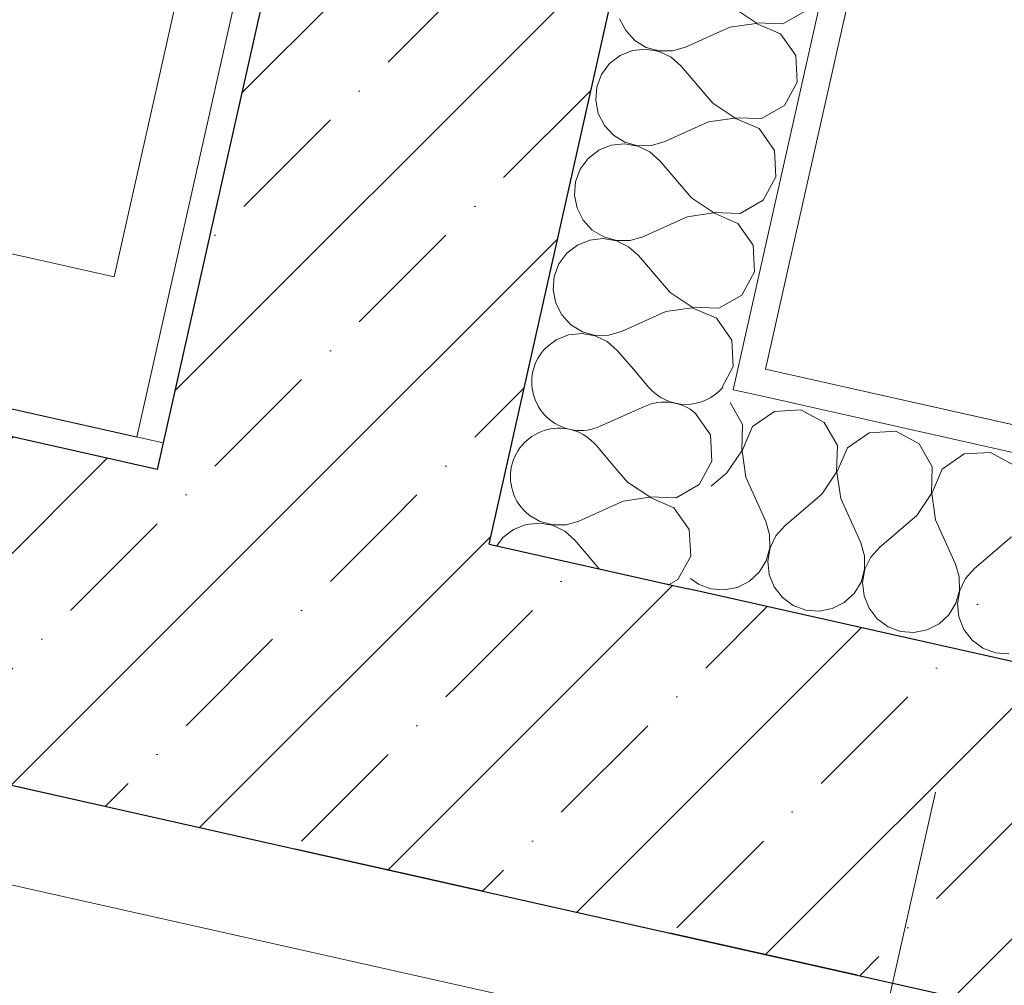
# Model space of a CAD drawing. Header units: millimetres. Extents: x -7213913 to -6999406, y 6129472 to 6470382.
# Tile 220 of 256: x -7184953 to -7184230, y 6179652 to 6180362. Entities that reach past the tile are written whole.
import ezdxf
from ezdxf.enums import TextEntityAlignment as Align

# ---------------------------------------------------------------- set-up
doc = ezdxf.new("R2010")
doc.units = ezdxf.units.MM
doc.header["$MEASUREMENT"] = 0
doc.linetypes.add('короткая штриховая', pattern=[282.222222, 141.111111, -141.111111])
doc.linetypes.add('Штрихпунктирная', pattern=[670.277762, 352.777767, -176.388884, 0, -141.111112])
for name, color, linetype in [('S - МОП.АР', 7, 'Continuous'), ('АР-вертикальная связь - Лестница.АР', 7, 'Continuous'), ('АР-Стены_внешние_.АР', 7, 'Continuous'), ('АР-Стены_внутренние_пилоны.АР', 7, 'Continuous'), ('АР-Чертеж-Оси_Осевые размеры.АР', 7, 'Continuous'), ('АР-Чертеж-Размеры.АР', 7, 'Continuous')]:
    doc.layers.add(name, color=color, linetype=linetype)
for name, color, linetype, lineweight in [('S - МОП.АР_Ном._пера__2', 8, 'Continuous', 15), ('АР-вертикальная связь - Лестница.АР_Ном._пера__1', 7, 'Continuous', 0), ('АР-вертикальная связь - Лифт.АР_Ном._пера__120', 7, 'Continuous', 0), ('АР-Отметки высот_новые.АР_Ном._пера__120', 7, 'Continuous', 0), ('АР-Стены_внешние_.АР_Ном._пера__1', 7, 'Continuous', 0), ('АР-Стены_внутренние_пилоны.АР_Ном._пера__1', 7, 'Continuous', 30), ('АР-Чертеж-Оси_Осевые размеры.АР_Ном._пера__120', 7, 'Continuous', 0), ('АР-Чертеж-Размеры.АР_Ном._пера__1', 7, 'Continuous', 0), ('Паспорта Зон Archicad_Ном._пера__1', 7, 'Continuous', 0)]:
    doc.layers.add(name, color=color, linetype=linetype, lineweight=lineweight)
doc.styles.add('РЎР“Р•РќР•Р\xa0Р\x98Р\xa0_РЎРўР\x98Р›Р¬_1', font='txt')
doc.styles.add('РЎР“Р•РќР•Р\xa0Р\x98Р\xa0_РЎРўР\x98Р›Р¬_2', font='calibri.ttf')
doc.styles.add('РЎР“Р•РќР•Р\xa0Р\x98Р\xa0_РЎРўР\x98Р›Р¬_3', font='GOST_Common.ttf')
doc.styles.add('РЎР“Р•РќР•Р\xa0Р\x98Р\xa0_РЎРўР\x98Р›Р¬_5', font='GOTHIC.TTF')
doc.dimstyles.new('СГЕНЕРИР_СТИЛЬ__3', dxfattribs={"dimtxt": 129.999995, "dimasz": 142.5, "dimexe": 0.18, "dimexo": 300000, "dimgap": 0, "dimtad": 1, "dimdec": 0, "dimzin": 0, "dimdsep": 46, "dimtxsty": 'РЎР“Р•РќР•Р\xa0Р\x98Р\xa0_РЎРўР\x98Р›Р¬_3', "dimblk": 'ARROWHEAD_6', "dimblk1": 'ARROWHEAD_6', "dimblk2": 'ARROWHEAD_6', "dimcen": 0.09, "dimclrd": 7, "dimclre": 7, "dimclrt": 7, "dimazin": 0, "dimtfac": 1, "dimtdec": 4, "dimtmove": 0, "dimatfit": 3, "dimfxl": 1, "dimtolj": 1, "dimtzin": 0, "dimarcsym": 0})
doc.dimstyles.new('СГЕНЕРИР_СТИЛЬ__6', dxfattribs={"dimtxt": 129.999995, "dimasz": 142.5, "dimexe": 0.18, "dimexo": 300000, "dimgap": 0, "dimtad": 1, "dimdec": 0, "dimzin": 0, "dimdsep": 46, "dimtxsty": 'РЎР“Р•РќР•Р\xa0Р\x98Р\xa0_РЎРўР\x98Р›Р¬_3', "dimblk": 'ARROWHEAD_6', "dimblk1": 'ARROWHEAD_6', "dimblk2": 'ARROWHEAD_6', "dimcen": 0.09, "dimclrd": 7, "dimclre": 7, "dimclrt": 7, "dimazin": 0, "dimtfac": 1, "dimtdec": 4, "dimtmove": 2, "dimatfit": 3, "dimfxl": 1, "dimtolj": 1, "dimtzin": 0, "dimarcsym": 0})
pattern_1 = [(45, (-6566190.34, 6563027.8), (-111.369318, 111.369318), [0, -105, 0, -157.5]), (110, (-6565840.34, 6563027.8), (148.001588, 53.868173), [0, -77, 0, -133])]
pattern_2 = [(45, (-6566190.34, 6562677.8), (-84.852814, 84.852814), []), (45, (-6566232.77, 6562720.22), (-84.852814, 84.852814), [90, -30, 0, -30])]

# ---------------------------------------------------------------- blocks, each defined once
blk = doc.blocks.new('Техническая лоджия_7_52_10', base_point=(-7182433.85, 6182354.88))
at = {"layer": 'S - МОП.АР_Ном._пера__2', "color": 8, "linetype": 'Continuous', "lineweight": 15, "flags": 128}
blk.add_lwpolyline([(-7184405.08, 6180105.39), (-7183009.85, 6179792.05), (-7182162.24, 6179601.67), (-7182022.59, 6181163.1), (-7181737.75, 6181925.13), (-7183887.92, 6182408.05), (-7184041.31, 6181725.06)], close=True, dxfattribs=at)
at = {"layer": 'Паспорта Зон Archicad_Ном._пера__1', "color": 7, "lineweight": 0, "style": 'РЎР“Р•РќР•Р\xa0Р\x98Р\xa0_РЎРўР\x98Р›Р¬_1'}
blk.add_attdef('ROOM_NUMBER', text='', height=250, rotation=347.34172, dxfattribs=at).set_placement((-7182485.02, 6181615.14), align=Align.MIDDLE_CENTER)
at = {"layer": 'Паспорта Зон Archicad_Ном._пера__1', "color": 7, "lineweight": 0, "style": 'РЎР“Р•РќР•Р\xa0Р\x98Р\xa0_РЎРўР\x98Р›Р¬_2'}
blk.add_attdef('ROOM_AREA', text='', height=200, rotation=347.34172, dxfattribs=at).set_placement((-7182292.03, 6181117.84), align=Align.MIDDLE_RIGHT)
blk = doc.blocks.new('Лестница_2_54_10', base_point=(-7189364.78, 6182582.28))
at = {"layer": 'S - МОП.АР_Ном._пера__2', "color": 8, "linetype": 'Continuous', "lineweight": 15, "flags": 128}
blk.add_lwpolyline([(-7190309.25, 6184003.98), (-7190892.15, 6181408.62), (-7184867.03, 6180055.41), (-7184284.12, 6182650.77)], close=True, dxfattribs=at)
at = {"layer": 'Паспорта Зон Archicad_Ном._пера__1', "color": 7, "lineweight": 0, "style": 'РЎР“Р•РќР•Р\xa0Р\x98Р\xa0_РЎРўР\x98Р›Р¬_3'}
blk.add_attdef('ROOM_NUMBER', text='', height=350, rotation=347.34172, dxfattribs=at).set_placement((-7190069.27, 6183351.97), align=Align.MIDDLE_CENTER)
at = {"layer": 'Паспорта Зон Archicad_Ном._пера__1', "color": 7, "lineweight": 0, "style": 'РЎР“Р•РќР•Р\xa0Р\x98Р\xa0_РЎРўР\x98Р›Р¬_2'}
blk.add_attdef('ROOM_AREA', text='', height=200, rotation=347.34172, dxfattribs=at).set_placement((-7189852.35, 6182819.03), align=Align.MIDDLE_RIGHT)
blk = doc.blocks.new('Лестница_1_10', base_point=(-6566190.34, 6562677.79))
at = {"layer": 'АР-вертикальная связь - Лестница.АР_Ном._пера__1', "color": 7, "linetype": 'Continuous', "lineweight": 0}
for p, q in [((-7184867.02, 6180055.42), (-7184284.12, 6182650.77)), ((-7186037.86, 6180318.38), (-7184867.02, 6180055.42))]:
    blk.add_line(p, q, dxfattribs=at)
blk = doc.blocks.new('Стена_25_10', base_point=(-7186338.18, 6180237.22))
at = {"layer": 'АР-Стены_внутренние_пилоны.АР', "linetype": 'Continuous', "lineweight": 0, "true_color": 0x000000}
h = blk.add_hatch(dxfattribs=at)
h.set_pattern_fill('ШТУКАТУРКА__ГИПС_01_000A', color=18, style=0, pattern_type=2)
h.set_pattern_definition(pattern_1)
h.paths.add_polyline_path([(-7184847.74, 6180051.09), (-7186184.44, 6180351.31), (-7186188.83, 6180331.79), (-7184852.13, 6180031.58)])
h = blk.add_hatch(dxfattribs=at)
h.set_pattern_fill('ЖЕЛЕЗОБЕТОН__PROJECT__000A', color=18, style=0, pattern_type=2)
h.set_pattern_definition(pattern_2)
h.paths.add_polyline_path([(-7184852.13, 6180031.58), (-7186188.83, 6180331.79), (-7186243.61, 6180087.87), (-7184906.91, 6179787.65)])
at = {"layer": 'АР-Стены_внутренние_пилоны.АР_Ном._пера__1', "color": 7, "linetype": 'Continuous', "lineweight": 30}
blk.add_line((-7184852.13, 6180031.58), (-7186188.83, 6180331.79), dxfattribs=at)
at = {"layer": 'АР-Стены_внутренние_пилоны.АР_Ном._пера__1', "color": 7, "linetype": 'Continuous', "lineweight": 0, "flags": 128}
for points in [[(-7184847.74, 6180051.09), (-7186184.44, 6180351.31)], [(-7184847.74, 6180051.09), (-7184852.13, 6180031.58)]]:
    blk.add_lwpolyline(points, dxfattribs=at)
at = {"layer": 'АР-Стены_внутренние_пилоны.АР_Ном._пера__1', "color": 7, "linetype": 'Continuous', "lineweight": 30, "flags": 128}
blk.add_lwpolyline([(-7186243.61, 6180087.87), (-7184906.91, 6179787.65)], dxfattribs=at)
blk = doc.blocks.new('*X582', base_point=(-6566190.34, 6562677.79))
at = {"layer": 'АР-Стены_внешние_.АР_Ном._пера__1', "color": 7, "linetype": 'Continuous', "lineweight": 0}
for p, q in [((-7184421.94, 6180064.8), (-7184431.1, 6180080.82)), ((-7184398.58, 6180074.32), (-7184414.59, 6180063.15)), ((-7184379.09, 6180075.41), (-7184398.58, 6180074.32)), ((-7184361.94, 6180066.09), (-7184379.09, 6180075.41)), ((-7184422.61, 6180045.29), (-7184421.94, 6180064.8)), ((-7184352.25, 6180049.15), (-7184361.94, 6180066.09)), ((-7184414.59, 6180063.15), (-7184422.33, 6180045.23)), ((-7184328.89, 6180058.67), (-7184344.89, 6180047.5)), ((-7184309.4, 6180059.76), (-7184328.89, 6180058.67)), ((-7184292.25, 6180050.44), (-7184309.4, 6180059.76)), ((-7184352.92, 6180029.64), (-7184352.25, 6180049.15)), ((-7184282.56, 6180033.5), (-7184292.25, 6180050.44)), ((-7184433.43, 6180029.05), (-7184422.61, 6180045.29)), ((-7184422.33, 6180045.23), (-7184419.49, 6180025.92)), ((-7184344.89, 6180047.5), (-7184352.63, 6180029.58)), ((-7184259.2, 6180043.02), (-7184275.2, 6180031.84)), ((-7184239.71, 6180044.11), (-7184259.2, 6180043.02)), ((-7184222.56, 6180034.79), (-7184239.71, 6180044.11)), ((-7184433.43, 6180029.05), (-7184444.93, 6180019.23)), ((-7184363.74, 6180013.4), (-7184352.92, 6180029.64)), ((-7184352.63, 6180029.58), (-7184349.8, 6180010.27)), ((-7184283.22, 6180013.99), (-7184282.56, 6180033.5)), ((-7184275.2, 6180031.84), (-7184282.94, 6180013.93)), ((-7184419.49, 6180025.92), (-7184404.84, 6179993.35)), ((-7184363.74, 6180013.4), (-7184390.91, 6179990.22)), ((-7184294.04, 6179997.74), (-7184283.22, 6180013.99)), ((-7184282.94, 6180013.93), (-7184280.11, 6179994.61)), ((-7184349.8, 6180010.27), (-7184335.15, 6179977.69)), ((-7184402.08, 6179983.89), (-7184404.84, 6179993.35)), ((-7184294.04, 6179997.74), (-7184321.21, 6179974.56)), ((-7184280.11, 6179994.61), (-7184265.46, 6179962.04)), ((-7184402.01, 6179974.03), (-7184402.08, 6179983.89)), ((-7184390.91, 6179990.22), (-7184397.45, 6179982.85)), ((-7184397.45, 6179982.85), (-7184401.73, 6179973.97)), ((-7184332.39, 6179968.24), (-7184335.15, 6179977.69)), ((-7184224.35, 6179982.09), (-7184251.52, 6179958.91)), ((-7184404.63, 6179964.54), (-7184402.01, 6179974.03)), ((-7184401.73, 6179973.97), (-7184403.42, 6179964.26)), ((-7184321.21, 6179974.56), (-7184327.75, 6179967.19)), ((-7184409.75, 6179956.12), (-7184404.63, 6179964.54)), ((-7184403.42, 6179964.26), (-7184402.39, 6179954.46)), ((-7184332.32, 6179958.38), (-7184332.39, 6179968.24)), ((-7184327.75, 6179967.19), (-7184332.03, 6179958.32)), ((-7184416.97, 6179949.41), (-7184409.75, 6179956.12)), ((-7184334.94, 6179948.88), (-7184332.32, 6179958.38)), ((-7184332.03, 6179958.32), (-7184333.73, 6179948.61)), ((-7184262.7, 6179952.58), (-7184265.46, 6179962.04)), ((-7184251.52, 6179958.91), (-7184258.06, 6179951.54)), ((-7184460.14, 6179951.51), (-7184454.47, 6179947.32)), ((-7184425.75, 6179944.94), (-7184416.97, 6179949.41)), ((-7184402.39, 6179954.46), (-7184398.73, 6179945.32)), ((-7184340.06, 6179940.46), (-7184334.94, 6179948.88)), ((-7184333.73, 6179948.61), (-7184332.7, 6179938.81)), ((-7184262.62, 6179942.73), (-7184262.7, 6179952.58)), ((-7184258.06, 6179951.54), (-7184262.34, 6179942.67)), ((-7184454.47, 6179947.32), (-7184445.24, 6179943.85)), ((-7184445.24, 6179943.85), (-7184435.42, 6179943.04)), ((-7184435.42, 6179943.04), (-7184425.75, 6179944.94)), ((-7184398.73, 6179945.32), (-7184392.7, 6179937.52)), ((-7184347.28, 6179933.76), (-7184340.06, 6179940.46)), ((-7184265.25, 6179933.23), (-7184262.62, 6179942.73)), ((-7184262.34, 6179942.67), (-7184264.03, 6179932.96)), ((-7184392.7, 6179937.52), (-7184384.77, 6179931.67)), ((-7184356.06, 6179929.29), (-7184347.28, 6179933.76)), ((-7184332.7, 6179938.81), (-7184329.03, 6179929.66)), ((-7184270.36, 6179924.81), (-7184265.25, 6179933.23)), ((-7184384.77, 6179931.67), (-7184375.55, 6179928.2)), ((-7184375.55, 6179928.2), (-7184365.73, 6179927.39)), ((-7184365.73, 6179927.39), (-7184356.06, 6179929.29)), ((-7184329.03, 6179929.66), (-7184323.01, 6179921.87)), ((-7184264.03, 6179932.96), (-7184263.01, 6179923.16)), ((-7184323.01, 6179921.87), (-7184315.08, 6179916.01)), ((-7184277.59, 6179918.11), (-7184270.36, 6179924.81)), ((-7184263.01, 6179923.16), (-7184259.34, 6179914.01)), ((-7184315.08, 6179916.01), (-7184305.86, 6179912.55)), ((-7184305.86, 6179912.55), (-7184296.04, 6179911.74)), ((-7184296.04, 6179911.74), (-7184286.37, 6179913.64)), ((-7184286.37, 6179913.64), (-7184277.59, 6179918.11)), ((-7184259.34, 6179914.01), (-7184253.32, 6179906.21)), ((-7184253.32, 6179906.21), (-7184245.39, 6179900.36)), ((-7184245.39, 6179900.36), (-7184236.17, 6179896.9)), ((-7184236.17, 6179896.9), (-7184226.35, 6179896.08))]:
    blk.add_line(p, q, dxfattribs=at)
blk = doc.blocks.new('Стена_267_10', base_point=(-7184757.56, 6179882.22))
at = {"layer": 'АР-Стены_внешние_.АР', "linetype": 'Continuous', "lineweight": 0, "true_color": 0x000000}
h = blk.add_hatch(dxfattribs=at)
h.set_pattern_fill('ШТУКАТУРКА__ГИПС_01_000A', color=18, style=0, pattern_type=2)
h.set_pattern_definition(pattern_1)
h.paths.add_polyline_path([(-7184409.46, 6180085.89), (-7183033.73, 6179776.91), (-7183029.35, 6179796.43), (-7184405.08, 6180105.41)])
h = blk.add_hatch(dxfattribs=at)
h.set_pattern_fill('ЖЕЛЕЗОБЕТОН__PROJECT__000A', color=18, style=0, pattern_type=2)
h.set_pattern_definition(pattern_2)
h.paths.add_polyline_path([(-7184662.99, 6179732.87), (-7183511.67, 6179474.29), (-7183456.88, 6179718.21), (-7184608.2, 6179976.79)])
at = {"layer": 'АР-Стены_внешние_.АР_Ном._пера__1', "color": 7, "linetype": 'Continuous', "lineweight": 0}
for p in [(-7184428.98, 6180090.28), (-7183180.09, 6179809.78)]:
    blk.add_line(p, (-7184409.46, 6180085.89), dxfattribs=at)
at = {"layer": 'АР-Стены_внешние_.АР_Ном._пера__1', "color": 7, "linetype": 'Continuous', "lineweight": 30}
for p in [(-7184608.2, 6179976.79), (-7183456.88, 6179718.21)]:
    blk.add_line(p, (-7184461.85, 6179943.92), dxfattribs=at)
at = {"layer": 'АР-Стены_внешние_.АР_Ном._пера__1', "color": 7, "linetype": 'Continuous', "lineweight": 0, "flags": 128}
blk.add_lwpolyline([(-7183029.35, 6179796.43), (-7184405.08, 6180105.41)], dxfattribs=at)
at = {"layer": 'АР-Стены_внешние_.АР_Ном._пера__1', "color": 7, "linetype": 'Continuous', "lineweight": 30, "flags": 128}
blk.add_lwpolyline([(-7184662.99, 6179732.87), (-7183511.67, 6179474.29)], dxfattribs=at)
at = {"layer": 'АР-Стены_внешние_.АР', "color": 7, "lineweight": 0}
blk.add_blockref('*X582', (-6566190.34, 6562677.79), dxfattribs=at)
blk = doc.blocks.new('*X865', base_point=(-6566190.34, 6562677.79))
at = {"layer": 'АР-Стены_внешние_.АР_Ном._пера__1', "color": 7, "linetype": 'Continuous', "lineweight": 0}
for p, q in [((-7184445.55, 6180057.12), (-7184456.52, 6180072.83)), ((-7184444.46, 6180037.63), (-7184445.55, 6180057.12)), ((-7184506.48, 6180022.27), (-7184516.96, 6180034.56)), ((-7184453.78, 6180020.48), (-7184444.46, 6180037.63)), ((-7184506.48, 6180022.27), (-7184490.23, 6180011.45)), ((-7184470.72, 6180010.79), (-7184453.78, 6180020.48)), ((-7184509.61, 6180008.34), (-7184542.18, 6179993.69)), ((-7184490.3, 6180011.17), (-7184509.61, 6180008.34)), ((-7184472.38, 6180003.43), (-7184490.3, 6180011.17)), ((-7184490.23, 6180011.45), (-7184470.72, 6180010.79)), ((-7184461.2, 6179987.43), (-7184472.38, 6180003.43)), ((-7184581.06, 6179991.24), (-7184590.21, 6179987.57)), ((-7184571.26, 6179992.26), (-7184581.06, 6179991.24)), ((-7184576.53, 6179996.85), (-7184570.99, 6179993.48)), ((-7184561.56, 6179990.57), (-7184571.26, 6179992.26)), ((-7184570.99, 6179993.48), (-7184561.49, 6179990.85)), ((-7184551.64, 6179990.93), (-7184542.18, 6179993.69)), ((-7184590.21, 6179987.57), (-7184598.01, 6179981.55)), ((-7184552.68, 6179986.29), (-7184561.56, 6179990.57)), ((-7184561.49, 6179990.85), (-7184551.64, 6179990.93)), ((-7184545.31, 6179979.75), (-7184552.68, 6179986.29)), ((-7184460.11, 6179967.94), (-7184461.2, 6179987.43)), ((-7184598.01, 6179981.55), (-7184602.47, 6179975.5)), ((-7184527.28, 6179958.62), (-7184545.31, 6179979.75)), ((-7184469.43, 6179950.79), (-7184460.11, 6179967.94)), ((-7184475.91, 6179947.08), (-7184469.43, 6179950.79))]:
    blk.add_line(p, q, dxfattribs=at)
blk = doc.blocks.new('*X866', base_point=(-6566190.34, 6562677.79))
at = {"layer": 'АР-Стены_внешние_.АР_Ном._пера__1', "color": 7, "linetype": 'Continuous', "lineweight": 0}
for p, q in [((-7184490.82, 6180091.97), (-7184503.7, 6180107.06)), ((-7184493.95, 6180078.03), (-7184526.53, 6180063.38)), ((-7184516.96, 6180034.56), (-7184529.66, 6180049.44))]:
    blk.add_line(p, q, dxfattribs=at)
for centre, start, end in [((-7184541.17, 6180095.95), 135.11449, 167.34172), ((-7184541.17, 6180095.95), 167.34172, 294.21162), ((-7184463.66, 6180115.15), 220.47183, 319.52002), ((-7184479.31, 6180045.46), 50.18257, 114.21162), ((-7184556.83, 6180026.26), 40.47183, 167.34172), ((-7184556.83, 6180026.26), 167.34172, 235.96572)]:
    blk.add_arc(centre, 35.71, start, end, dxfattribs=at)
blk = doc.blocks.new('*X867', base_point=(-6566190.34, 6562677.79))
at = {"layer": 'АР-Стены_внешние_.АР_Ном._пера__1', "color": 7, "linetype": 'Continuous', "lineweight": 0}
for p, q in [((-7184428.21, 6180370.74), (-7184411.97, 6180359.92)), ((-7184392.46, 6180359.25), (-7184375.52, 6180368.94)), ((-7184512.32, 6180363.06), (-7184507.85, 6180354.28)), ((-7184507.85, 6180354.28), (-7184501.15, 6180347.06)), ((-7184431.34, 6180356.8), (-7184463.92, 6180342.15)), ((-7184412.03, 6180359.63), (-7184431.34, 6180356.8)), ((-7184394.11, 6180351.89), (-7184412.03, 6180359.63)), ((-7184411.97, 6180359.92), (-7184392.46, 6180359.25)), ((-7184501.15, 6180347.06), (-7184492.73, 6180341.94)), ((-7184382.94, 6180335.89), (-7184394.11, 6180351.89)), ((-7184502.8, 6180339.7), (-7184511.95, 6180336.03)), ((-7184493, 6180340.73), (-7184502.8, 6180339.7)), ((-7184483.29, 6180339.03), (-7184493, 6180340.73)), ((-7184492.73, 6180341.94), (-7184483.23, 6180339.32)), ((-7184474.42, 6180334.76), (-7184483.29, 6180339.03)), ((-7184483.23, 6180339.32), (-7184473.38, 6180339.39)), ((-7184473.38, 6180339.39), (-7184463.92, 6180342.15)), ((-7184511.95, 6180336.03), (-7184519.74, 6180330.01)), ((-7184467.05, 6180328.21), (-7184474.42, 6180334.76)), ((-7184381.85, 6180316.4), (-7184382.94, 6180335.89)), ((-7184519.74, 6180330.01), (-7184525.6, 6180322.08)), ((-7184443.87, 6180301.04), (-7184467.05, 6180328.21)), ((-7184525.6, 6180322.08), (-7184529.06, 6180312.86)), ((-7184529.06, 6180312.86), (-7184529.87, 6180303.04)), ((-7184391.17, 6180299.25), (-7184381.85, 6180316.4)), ((-7184529.87, 6180303.04), (-7184527.97, 6180293.37)), ((-7184443.87, 6180301.04), (-7184427.62, 6180290.22)), ((-7184408.11, 6180289.56), (-7184391.17, 6180299.25)), ((-7184527.97, 6180293.37), (-7184523.5, 6180284.59)), ((-7184427.68, 6180289.94), (-7184447, 6180287.11)), ((-7184409.77, 6180282.2), (-7184427.68, 6180289.94)), ((-7184427.62, 6180290.22), (-7184408.11, 6180289.56)), ((-7184523.5, 6180284.59), (-7184516.8, 6180277.36)), ((-7184447, 6180287.11), (-7184479.57, 6180272.46)), ((-7184398.59, 6180266.2), (-7184409.77, 6180282.2)), ((-7184516.8, 6180277.36), (-7184508.38, 6180272.25)), ((-7184527.6, 6180266.34), (-7184535.4, 6180260.32)), ((-7184518.45, 6180270.01), (-7184527.6, 6180266.34)), ((-7184508.65, 6180271.03), (-7184518.45, 6180270.01)), ((-7184498.94, 6180269.34), (-7184508.65, 6180271.03)), ((-7184508.38, 6180272.25), (-7184498.88, 6180269.62)), ((-7184490.07, 6180265.06), (-7184498.94, 6180269.34)), ((-7184498.88, 6180269.62), (-7184489.03, 6180269.7)), ((-7184489.03, 6180269.7), (-7184479.57, 6180272.46)), ((-7184397.5, 6180246.71), (-7184398.59, 6180266.2)), ((-7184535.4, 6180260.32), (-7184541.25, 6180252.39)), ((-7184482.7, 6180258.52), (-7184490.07, 6180265.06)), ((-7184541.25, 6180252.39), (-7184544.72, 6180243.17)), ((-7184459.52, 6180231.35), (-7184482.7, 6180258.52)), ((-7184406.82, 6180229.56), (-7184397.5, 6180246.71)), ((-7184544.72, 6180243.17), (-7184545.53, 6180233.35)), ((-7184545.53, 6180233.35), (-7184543.63, 6180223.68)), ((-7184459.52, 6180231.35), (-7184443.27, 6180220.53)), ((-7184543.63, 6180223.68), (-7184539.15, 6180214.9)), ((-7184423.77, 6180219.87), (-7184406.82, 6180229.56)), ((-7184462.65, 6180217.41), (-7184495.22, 6180202.77)), ((-7184443.34, 6180220.25), (-7184462.65, 6180217.41)), ((-7184425.42, 6180212.51), (-7184443.34, 6180220.25)), ((-7184443.27, 6180220.53), (-7184423.77, 6180219.87)), ((-7184539.15, 6180214.9), (-7184532.45, 6180207.67)), ((-7184414.25, 6180196.5), (-7184425.42, 6180212.51)), ((-7184524.3, 6180201.34), (-7184534.11, 6180200.31)), ((-7184532.45, 6180207.67), (-7184524.03, 6180202.55)), ((-7184514.6, 6180199.65), (-7184524.3, 6180201.34)), ((-7184524.03, 6180202.55), (-7184514.53, 6180199.93)), ((-7184504.68, 6180200), (-7184495.22, 6180202.77)), ((-7184543.25, 6180196.65), (-7184551.05, 6180190.62)), ((-7184534.11, 6180200.31), (-7184543.25, 6180196.65)), ((-7184505.72, 6180195.37), (-7184514.6, 6180199.65)), ((-7184514.53, 6180199.93), (-7184504.68, 6180200)), ((-7184498.35, 6180188.83), (-7184505.72, 6180195.37)), ((-7184413.16, 6180177.01), (-7184414.25, 6180196.5)), ((-7184551.05, 6180190.62), (-7184556.9, 6180182.7)), ((-7184475.17, 6180161.66), (-7184498.35, 6180188.83)), ((-7184556.9, 6180182.7), (-7184560.37, 6180173.47)), ((-7184560.37, 6180173.47), (-7184561.18, 6180163.65)), ((-7184422.48, 6180159.86), (-7184413.16, 6180177.01)), ((-7184561.18, 6180163.65), (-7184559.28, 6180153.99)), ((-7184475.17, 6180161.66), (-7184458.93, 6180150.84)), ((-7184439.42, 6180150.17), (-7184422.48, 6180159.86)), ((-7184559.28, 6180153.99), (-7184554.81, 6180145.2)), ((-7184458.99, 6180150.56), (-7184478.3, 6180147.72)), ((-7184441.07, 6180142.82), (-7184458.99, 6180150.56)), ((-7184458.93, 6180150.84), (-7184439.42, 6180150.17)), ((-7184554.81, 6180145.2), (-7184548.11, 6180137.98)), ((-7184478.3, 6180147.72), (-7184510.87, 6180133.07)), ((-7184548.11, 6180137.98), (-7184539.69, 6180132.86)), ((-7184429.9, 6180126.81), (-7184441.07, 6180142.82)), ((-7184549.76, 6180130.62), (-7184558.9, 6180126.96)), ((-7184539.96, 6180131.65), (-7184549.76, 6180130.62)), ((-7184530.25, 6180129.96), (-7184539.96, 6180131.65)), ((-7184539.69, 6180132.86), (-7184530.19, 6180130.24)), ((-7184521.37, 6180125.68), (-7184530.25, 6180129.96)), ((-7184530.19, 6180130.24), (-7184520.33, 6180130.31)), ((-7184520.33, 6180130.31), (-7184510.87, 6180133.07)), ((-7184558.9, 6180126.96), (-7184566.42, 6180121.15)), ((-7184514.01, 6180119.14), (-7184521.37, 6180125.68)), ((-7184428.81, 6180107.32), (-7184429.9, 6180126.81)), ((-7184503.7, 6180107.06), (-7184514.01, 6180119.14)), ((-7184437.08, 6180092.1), (-7184428.81, 6180107.32))]:
    blk.add_line(p, q, dxfattribs=at)
blk = doc.blocks.new('Стена_403_10', base_point=(-7184111.1, 6182760.52))
at = {"layer": 'АР-Стены_внешние_.АР', "linetype": 'Continuous', "lineweight": 0, "true_color": 0x000000}
h = blk.add_hatch(dxfattribs=at)
h.set_pattern_fill('ЖЕЛЕЗОБЕТОН__PROJECT__000A', color=18, style=0, pattern_type=2)
h.set_pattern_definition(pattern_2)
h.paths.add_polyline_path([(-7184852.13, 6180031.58), (-7184608.2, 6179976.79), (-7184381.57, 6180985.84), (-7184625.5, 6181040.62)])
h = blk.add_hatch(dxfattribs=at)
h.set_pattern_fill('ШТУКАТУРКА__ГИПС_01_000A', color=18, style=0, pattern_type=2)
h.set_pattern_definition(pattern_1)
h.paths.add_polyline_path([(-7184235.22, 6180952.97), (-7184424.59, 6180109.79), (-7184405.08, 6180105.41), (-7184215.71, 6180948.59)])
h = blk.add_hatch(dxfattribs=at)
h.set_pattern_fill('ШТУКАТУРКА__ГИПС_01_000A', color=18, style=0, pattern_type=2)
h.set_pattern_definition(pattern_1)
h.paths.add_polyline_path([(-7184428.98, 6180090.28), (-7184405.08, 6180105.41), (-7184424.59, 6180109.79)])
h = blk.add_hatch(dxfattribs=at)
h.set_pattern_fill('ШТУКАТУРКА__ГИПС_01_000A', color=18, style=0, pattern_type=2)
h.set_pattern_definition(pattern_1)
h.paths.add_polyline_path([(-7184405.08, 6180105.41), (-7184428.98, 6180090.28), (-7184409.46, 6180085.89)])
h = blk.add_hatch(dxfattribs=at)
h.set_pattern_fill('ЖЕЛЕЗОБЕТОН__PROJECT__000A', color=18, style=0, pattern_type=2)
h.set_pattern_definition(pattern_2)
h.paths.add_polyline_path([(-7184906.91, 6179787.65), (-7184608.2, 6179976.79), (-7184852.13, 6180031.58)])
h = blk.add_hatch(dxfattribs=at)
h.set_pattern_fill('ЖЕЛЕЗОБЕТОН__PROJECT__000A', color=18, style=0, pattern_type=2)
h.set_pattern_definition(pattern_2)
h.paths.add_polyline_path([(-7184608.2, 6179976.79), (-7184906.91, 6179787.65), (-7184662.99, 6179732.87)])
at = {"layer": 'АР-Стены_внешние_.АР_Ном._пера__1', "color": 7, "linetype": 'Continuous', "lineweight": 30}
for q in [(-7184381.57, 6180985.84), (-7184461.85, 6179943.92)]:
    blk.add_line((-7184608.2, 6179976.79), q, dxfattribs=at)
at = {"layer": 'АР-Стены_внешние_.АР_Ном._пера__1', "color": 7, "linetype": 'Continuous', "lineweight": 0}
for q in [(-7184235.22, 6180952.97), (-7184409.46, 6180085.89)]:
    blk.add_line((-7184428.98, 6180090.28), q, dxfattribs=at)
at = {"layer": 'АР-Стены_внешние_.АР_Ном._пера__1', "color": 7, "linetype": 'Continuous', "lineweight": 30, "flags": 128}
for points in [[(-7184625.5, 6181040.62), (-7184852.13, 6180031.58)], [(-7184906.91, 6179787.65), (-7184662.99, 6179732.87)]]:
    blk.add_lwpolyline(points, dxfattribs=at)
at = {"layer": 'АР-Стены_внешние_.АР_Ном._пера__1', "color": 7, "linetype": 'Continuous', "lineweight": 0, "flags": 128}
blk.add_lwpolyline([(-7184405.08, 6180105.41), (-7184215.71, 6180948.59)], dxfattribs=at)
at = {"layer": 'АР-Стены_внешние_.АР', "color": 7, "lineweight": 0}
for name in ['*X867', '*X866', '*X865']:
    blk.add_blockref(name, (-6566190.34, 6562677.79), dxfattribs=at)
blk = doc.blocks.new('*D957', base_point=(-6566190.34, 6562677.79))
at = {"layer": 'АР-Чертеж-Размеры.АР_Ном._пера__1', "color": 7, "linetype": 'Continuous', "lineweight": 0, "transparency": 16777216}
for p, q in [((-7186067.6, 6181554.96), (-7186010.63, 6181808.64)), ((-7186124.34, 6181644.57), (-7186010.86, 6181465.34)), ((-7185930.39, 6181524.14), (-7186204.81, 6181585.77)), ((-7186330.56, 6180384.12), (-7186067.6, 6181554.96)), ((-7186387.31, 6180473.73), (-7186273.82, 6180294.51)), ((-7186193.36, 6180353.31), (-7186467.77, 6180414.94)), ((-7186355.22, 6180274.36), (-7186330.56, 6180384.12))]:
    blk.add_line(p, q, dxfattribs=at)
at = {"layer": 'АР-Чертеж-Размеры.АР_Ном._пера__1', "color": 7, "lineweight": 0, "transparency": 16777216, "char_height": 130, "attachment_point": 7, "rotation": 77.34172, "style": 'РЎР“Р•РќР•Р\xa0Р\x98Р\xa0_РЎРўР\x98Р›Р¬_3'}
for s, insert in [('\\A1;{\\pql;\\fGOST Common|b0|i0|c204|p0;\\W1.000000;260}', (-7186186.08, 6181573.53)), ('\\A1;{\\pql;\\fGOST Common|b0|i0|c204|p0;\\W1.000000;1\xa0200}', (-7186219.49, 6180997.33))]:
    blk.add_mtext(s, dxfattribs=dict(at, insert=insert))
blk = doc.blocks.new('ARROWHEAD_6')
at = {"color": 0, "linetype": 'Continuous', "lineweight": 0}
for p, q in [((-0.5, -0.5), (0.5, 0.5)), ((0, 0), (-1, 0))]:
    blk.add_line(p, q, dxfattribs=at)
blk = doc.blocks.new('*D960', base_point=(-6566190.34, 6562677.79))
at = {"layer": 'АР-Чертеж-Размеры.АР_Ном._пера__1', "color": 7, "linetype": 'Continuous', "lineweight": 0, "transparency": 16777216}
for p, q in [((-7184418.01, 6182796.14), (-7184442.66, 6182686.38)), ((-7184385.92, 6182596.76), (-7184499.41, 6182775.99)), ((-7184579.87, 6182717.19), (-7184305.46, 6182655.56)), ((-7184442.66, 6182686.38), (-7185025.56, 6180091.07)), ((-7185082.3, 6180180.68), (-7184968.81, 6180001.46)), ((-7185162.76, 6180121.89), (-7184888.35, 6180060.26)), ((-7185025.56, 6180091.07), (-7185050.21, 6179981.31))]:
    blk.add_line(p, q, dxfattribs=at)
at = {"layer": 'АР-Чертеж-Размеры.АР_Ном._пера__1', "color": 7, "lineweight": 0, "transparency": 16777216, "insert": (-7184737.53, 6181492.2), "char_height": 130, "attachment_point": 7, "rotation": 77.34173, "style": 'РЎР“Р•РќР•Р\xa0Р\x98Р\xa0_РЎРўР\x98Р›Р¬_3'}
blk.add_mtext('\\A1;{\\pql;\\fGOST Common|b0|i0|c204|p0;\\W1.000000;2\xa0660}', dxfattribs=at)
blk = doc.blocks.new('*D1173', base_point=(-6566190.34, 6562677.79))
at = {"layer": 'АР-Чертеж-Размеры.АР_Ном._пера__1', "color": 7, "linetype": 'Continuous', "lineweight": 0, "transparency": 16777216}
for p, q in [((-7184198.96, 6181023.17), (-7184260.59, 6180748.75)), ((-7184140.16, 6180942.7), (-7184319.39, 6180829.22)), ((-7184229.77, 6180885.96), (-7184339.54, 6180910.61)), ((-7182188.77, 6180427.56), (-7184229.77, 6180885.96)), ((-7182157.95, 6180564.77), (-7182219.59, 6180290.35)), ((-7182278.38, 6180370.82), (-7182099.16, 6180484.3)), ((-7182079.01, 6180402.91), (-7182188.77, 6180427.56))]:
    blk.add_line(p, q, dxfattribs=at)
at = {"layer": 'АР-Чертеж-Размеры.АР_Ном._пера__1', "color": 7, "lineweight": 0, "transparency": 16777216, "insert": (-7183405.21, 6180727.41), "char_height": 130, "attachment_point": 7, "rotation": 347.34172, "style": 'РЎР“Р•РќР•Р\xa0Р\x98Р\xa0_РЎРўР\x98Р›Р¬_3'}
blk.add_mtext('\\A1;{\\pql;\\fGOST Common|b0|i0|c204|p0;\\W1.000000;2\xa0092}', dxfattribs=at)
blk = doc.blocks.new('*D1183', base_point=(-6566190.34, 6562677.79))
at = {"layer": 'АР-Чертеж-Размеры.АР_Ном._пера__1', "color": 7, "linetype": 'Continuous', "lineweight": 0, "transparency": 16777216}
for p, q in [((-7185805.04, 6179682.46), (-7185829.69, 6179572.69)), ((-7185772.95, 6179483.08), (-7185886.43, 6179662.3)), ((-7185966.9, 6179603.51), (-7185692.48, 6179541.88)), ((-7185829.69, 6179572.69), (-7186074.25, 6178483.78)), ((-7186131, 6178573.39), (-7186017.51, 6178394.17)), ((-7186211.46, 6178514.6), (-7185937.05, 6178452.97)), ((-7186074.25, 6178483.78), (-7186098.91, 6178374.02))]:
    blk.add_line(p, q, dxfattribs=at)
at = {"layer": 'АР-Чертеж-Размеры.АР_Ном._пера__1', "color": 7, "lineweight": 0, "transparency": 16777216, "insert": (-7186013.99, 6178870.73), "char_height": 130, "attachment_point": 7, "rotation": 77.34172, "style": 'РЎР“Р•РќР•Р\xa0Р\x98Р\xa0_РЎРўР\x98Р›Р¬_3'}
blk.add_mtext('\\A1;{\\pql;\\fGOST Common|b0|i0|c204|p0;\\W1.000000;1\xa0116}', dxfattribs=at)
blk = doc.blocks.new('Стандартный Маркер Сетки[220]_10', base_point=(-7179800.84, 6199738.59))
at = {"layer": 'АР-Чертеж-Оси_Осевые размеры.АР_Ном._пера__120', "color": 7, "linetype": 'Штрихпунктирная', "lineweight": 0}
blk.add_line((-7180019.98, 6198762.89), (-7194792.02, 6132990.9), dxfattribs=at)
at = {"layer": 'АР-Чертеж-Оси_Осевые размеры.АР_Ном._пера__120', "color": 7, "lineweight": 0, "style": 'РЎР“Р•РќР•Р\xa0Р\x98Р\xa0_РЎРўР\x98Р›Р¬_5'}
blk.add_attdef('AC_MarkerText_1', text='', height=350, rotation=347.34176, dxfattribs=at).set_placement((-7195050.79, 6131708.43), align=Align.TOP_CENTER)

msp = doc.modelspace()

# ---------------------------------------------------------------- linework, layer by layer
at = {"layer": 'S - МОП.АР', "color": 254, "linetype": 'Continuous', "lineweight": 0, "true_color": 0xdadada, "flags": 128}
for points in [[(-7190309.25, 6184003.98), (-7190892.15, 6181408.62), (-7184867.03, 6180055.41), (-7184284.12, 6182650.77)], [(-7184405.08, 6180105.39), (-7183009.85, 6179792.05), (-7182162.24, 6179601.67), (-7182022.59, 6181163.1), (-7181737.75, 6181925.13), (-7183887.92, 6182408.05), (-7184041.31, 6181725.06)]]:
    msp.add_lwpolyline(points, close=True, dxfattribs=at)
at = {"layer": 'АР-вертикальная связь - Лестница.АР_Ном._пера__1', "color": 7, "linetype": 'короткая штриховая', "lineweight": 0}
msp.add_arc((-7185774.89, 6181489.22), 1200, 257.34172, 347.34177, dxfattribs=at)
at = {"layer": 'АР-вертикальная связь - Лифт.АР_Ном._пера__120', "color": 7, "linetype": 'короткая штриховая', "lineweight": 0}
msp.add_lwpolyline([(-7186243.57, 6180088.03), (-7186635.83, 6178341.54), (-7183903.88, 6177727.96), (-7183511.63, 6179474.45)], close=True, dxfattribs=at)
at = {"layer": 'АР-вертикальная связь - Лифт.АР_Ном._пера__120', "color": 7, "linetype": 'Continuous', "lineweight": 0}
msp.add_lwpolyline([(-7185461.22, 6179668.18), (-7184303.74, 6179408.21), (-7184267.23, 6179570.78), (-7185424.71, 6179830.75)], close=True, dxfattribs=at)
at = {"layer": 'АР-Отметки высот_новые.АР_Ном._пера__120', "color": 7, "linetype": 'Continuous', "lineweight": 0, "flags": 128}
msp.add_lwpolyline([(-7186150.13, 6180891.8), (-7184790.88, 6180586.52), (-7184883.69, 6180173.29), (-7186242.94, 6180478.57)], close=True, dxfattribs=at)

# ---------------------------------------------------------------- block references
at = {"layer": 'S - МОП.АР', "color": 7, "linetype": 'Continuous', "lineweight": 0}
for name, p in [('Лестница_2_54_10', (-7189364.78, 6182582.28)), ('Техническая лоджия_7_52_10', (-7182433.85, 6182354.88))]:
    msp.add_blockref(name, p, dxfattribs=at)
at = {"layer": 'АР-вертикальная связь - Лестница.АР', "color": 7, "linetype": 'Continuous', "lineweight": 0}
msp.add_blockref('Лестница_1_10', (-6566190.34, 6562677.79), dxfattribs=at)
at = {"layer": 'АР-Стены_внешние_.АР', "color": 7, "lineweight": 0}
for name, p in [('Стена_403_10', (-7184111.1, 6182760.52)), ('Стена_267_10', (-7184757.56, 6179882.22))]:
    msp.add_blockref(name, p, dxfattribs=at)
at = {"layer": 'АР-Стены_внутренние_пилоны.АР', "color": 7, "lineweight": 0}
msp.add_blockref('Стена_25_10', (-7186338.18, 6180237.22), dxfattribs=at)
at = {"layer": 'АР-Чертеж-Оси_Осевые размеры.АР', "color": 8, "linetype": 'Continuous', "lineweight": 15}
msp.add_blockref('Стандартный Маркер Сетки[220]_10', (-7179800.84, 6199738.59), dxfattribs=at)

# ---------------------------------------------------------------- dimensions: what is measured, and where the dimension line sits
at = {"layer": 'АР-Чертеж-Размеры.АР', "color": 7, "linetype": 'Continuous', "lineweight": 0}
for base, p1, p2, angle, dimstyle, picture, middle, turn in [((-7185025.56, 6180091.07), (-7184654.13, 6182733.87), (-7185237.02, 6180138.57), 257.34173, 'СГЕНЕРИР_СТИЛЬ__6', '*D960', (-7184752.09, 6181724.03), 77.34173), ((-7184229.77, 6180885.96), (-7182024.49, 6181159.03), (-7183887.92, 6182408.05), 167.34172, 'СГЕНЕРИР_СТИЛЬ__3', '*D1173', (-7183173.38, 6180741.97), 347.34172), ((-7186067.6, 6181554.96), (-7184867.02, 6180055.42), (-7185774.89, 6181489.22), 77.34172, 'СГЕНЕРИР_СТИЛЬ__6', '*D957', (-7186234.04, 6181229.16), 77.34172), ((-7186074.25, 6178483.78), (-7183971.92, 6179155.45), (-7184216.48, 6178066.54), 257.34172, 'СГЕНЕРИР_СТИЛЬ__3', '*D1183', (-7186028.55, 6179102.56), 77.34172)]:
    dim = msp.add_linear_dim(base=base, p1=p1, p2=p2, angle=angle, dimstyle=dimstyle, dxfattribs=at)
    dim.commit()
    dim.dimension.update_dxf_attribs({"geometry": picture, "text_midpoint": middle, "dimtype": 160, "text_rotation": turn})

doc.saveas('drawing.dxf')
